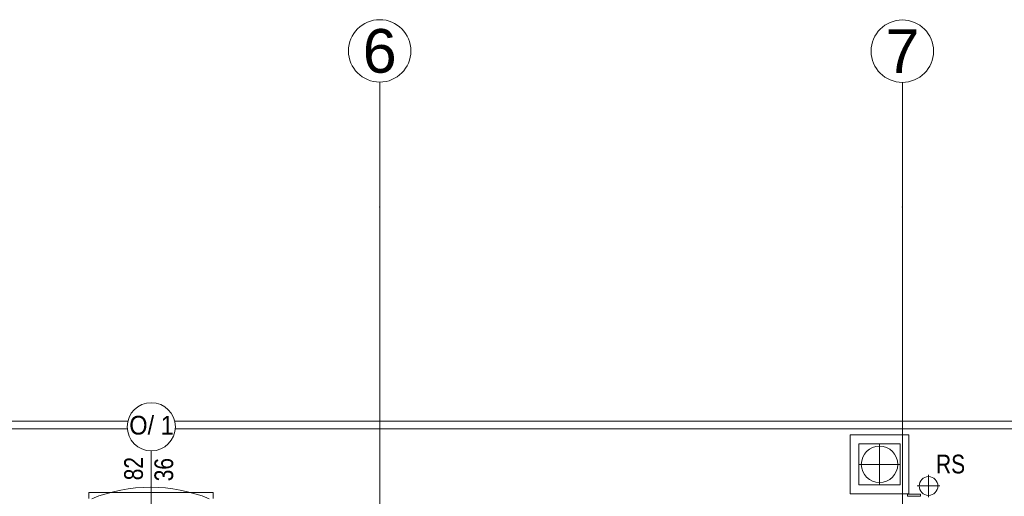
# Model space of a CAD drawing. Header units: millimetres. Extents: x -573548 to 674770, y -184010 to -47794.
# Tile 176 of 181: x 110509 to 118393, y -92859 to -89040. Entities that reach past the tile are written whole.
import ezdxf
from ezdxf.enums import TextEntityAlignment as Align

# ---------------------------------------------------------------- set-up
doc = ezdxf.new("R2010")
doc.units = ezdxf.units.MM
for name, color, linetype, lineweight in [('A.02 RZUT PIWNICY_is$0$detalokna_Nr_pióra__2', 8, 'Continuous', 9), ('A.02 RZUT PIWNICY_is$0$Nowe_A-OKNA-OPIS_Nr_pióra__59', 8, 'Continuous', 9), ('A.02 RZUT PIWNICY_is$0$opaska_Nr_pióra__1', 8, 'Continuous', 9), ('A.02 RZUT PIWNICY_is$0$opisy inne_Nr_pióra__1', 8, 'Continuous', 9), ('A.02 RZUT PIWNICY_is$0$OSIE_Nr_pióra__1', 8, 'Continuous', 9), ('A.02 RZUT PIWNICY_is$0$RURY SPUSTOWE_Nr_pióra__3', 8, 'Continuous', 9), ('A.02 RZUT PIWNICY_is$0$strop_Nr_pióra__1', 8, 'Continuous', 9), ('A.02 RZUT PIWNICY_is$0$Structural - Grid', 8, 'Continuous', 9), ('A.02 RZUT PIWNICY_is$0$Structural - Grid_Nr_pióra__17', 8, 'Continuous', 9), ('A.02 RZUT PIWNICY_is$0$UZOIM#3_Nr_pióra__2', 8, 'Continuous', 9)]:
    doc.layers.add(name, color=color, linetype=linetype, lineweight=lineweight)
doc.styles.add('A.02 RZUT PIWNICY_is$0$STYL_AUTOMATYCZNY_1', font='arial.ttf')
doc.styles.add('A.02 RZUT PIWNICY_is$0$STYL_AUTOMATYCZNY_4', font='arial.ttf', dxfattribs={"width": 0.8})
doc.styles.add('A.02 RZUT PIWNICY_is$0$STYL_AUTOMATYCZNY_6', font='arial.ttf', dxfattribs={"width": 0.9})

# ---------------------------------------------------------------- blocks, each defined once
blk = doc.blocks.new('A.02 RZUT PIWNICY_is$0$Standardowy znacznik osi')
at = {"layer": 'A.02 RZUT PIWNICY_is$0$Structural - Grid_Nr_pióra__17'}
for p, q in [((1000, 0), (17855.4, 0)), ((17855.4, 0), (18855.4, 0))]:
    blk.add_line(p, q, dxfattribs=at)
blk.add_circle((19105.4, 0), 250, dxfattribs=at)
blk.add_point((17855.4, 0), dxfattribs=at)
blk.add_point((17855.4, 0), dxfattribs=at)
at = {"layer": 'A.02 RZUT PIWNICY_is$0$Structural - Grid_Nr_pióra__17', "style": 'A.02 RZUT PIWNICY_is$0$STYL_AUTOMATYCZNY_1'}
for tag, p in [('AC_MarkerText_1_0', (5, -80)), ('AC_MarkerText_1_1', (19360.4, -80))]:
    blk.add_attdef(tag, text='', height=350, rotation=270, dxfattribs=at).set_placement(p, align=Align.TOP_CENTER)
blk = doc.blocks.new('A.02 RZUT PIWNICY_is$0$Standardowy znacznik osi_2')
at = {"layer": 'A.02 RZUT PIWNICY_is$0$Structural - Grid_Nr_pióra__17'}
for p, q in [((1000, 0), (17853.1, 0)), ((17853.1, 0), (18853.1, 0))]:
    blk.add_line(p, q, dxfattribs=at)
blk.add_circle((19103.1, 0), 250, dxfattribs=at)
blk.add_point((17853.1, 0), dxfattribs=at)
blk.add_point((17853.1, 0), dxfattribs=at)
at = {"layer": 'A.02 RZUT PIWNICY_is$0$Structural - Grid_Nr_pióra__17', "style": 'A.02 RZUT PIWNICY_is$0$STYL_AUTOMATYCZNY_1'}
for tag, p in [('AC_MarkerText_1_0', (5, -80)), ('AC_MarkerText_1_1', (19358.1, -80))]:
    blk.add_attdef(tag, text='', height=350, rotation=270, dxfattribs=at).set_placement(p, align=Align.TOP_CENTER)
blk = doc.blocks.new('A.02 RZUT PIWNICY_is')
at = {"layer": 'A.02 RZUT PIWNICY_is$0$detalokna_Nr_pióra__2'}
blk.add_lwpolyline([(111634.3, -92877.8), (111634.3, -92827.8), (112629.7, -92827.8), (112629.7, -92877.8)], dxfattribs=at)
at = {"layer": 'A.02 RZUT PIWNICY_is$0$Nowe_A-OKNA-OPIS_Nr_pióra__59'}
blk.add_line((112132.3, -93404.8), (112132.3, -92494.7), dxfattribs=at)
blk.add_circle((112133.3, -92301.7), 193, dxfattribs=at)
at = {"layer": 'A.02 RZUT PIWNICY_is$0$opaska_Nr_pióra__1'}
for points in [[(111945.4, -92257.8), (109301.2, -92257.8)], [(119183.2, -98297.5), (119183.2, -92257.8), (112321.2, -92257.8)], [(111941, -92317.8), (109305.6, -92317.8)], [(119123.2, -98297.5), (119123.2, -92317.8), (112325.6, -92317.8)]]:
    blk.add_lwpolyline(points, dxfattribs=at)
for points in [[(118199.6, -92367.3), (117728.5, -92367.3), (117728.5, -92838.3), (118199.6, -92838.3)], [(118129.1, -92437.8), (117799.1, -92437.8), (117799.1, -92767.8), (118129.1, -92767.8)]]:
    blk.add_lwpolyline(points, close=True, dxfattribs=at)
blk.add_circle((117964.1, -92602.8), 145.8, dxfattribs=at)
at = {"layer": 'A.02 RZUT PIWNICY_is$0$OSIE_Nr_pióra__1'}
for p, q in [((117964.1, -92437.8), (117964.1, -92767.8)), ((118129.1, -92602.8), (117799.1, -92602.8)), ((118356.4, -92866.2), (118356.4, -92686.2)), ((118266.4, -92776.2), (118446.4, -92776.2))]:
    blk.add_line(p, q, dxfattribs=at)
at = {"layer": 'A.02 RZUT PIWNICY_is$0$RURY SPUSTOWE_Nr_pióra__3'}
blk.add_circle((118356.4, -92776.2), 75, dxfattribs=at)
at = {"layer": 'A.02 RZUT PIWNICY_is$0$strop_Nr_pióra__1'}
blk.add_arc((112127.3, -94039.8), 1253.4, 67.97775, 112.02225, dxfattribs=at)
at = {"layer": 'A.02 RZUT PIWNICY_is$0$UZOIM#3_Nr_pióra__2'}
blk.add_lwpolyline([(118187.8, -92842.8), (118293.2, -92842.8), (118293.2, -92856.5), (118187.8, -92856.5)], close=True, dxfattribs=at)
at = {"layer": 'A.02 RZUT PIWNICY_is$0$Structural - Grid'}
ref = blk.add_blockref('A.02 RZUT PIWNICY_is$0$Standardowy znacznik osi', (113962.3, -108395.1), dxfattribs=dict(at, zscale=1000, rotation=90))
ref.add_attrib('AC_MarkerText_1_1', '6', dxfattribs={"layer": 'A.02 RZUT PIWNICY_is$0$Structural - Grid_Nr_pióra__17', "color": 20, "lineweight": 15, "true_color": 0xf73328, "height": 350, "style": 'A.02 RZUT PIWNICY_is$0$STYL_AUTOMATYCZNY_1'}).set_placement((113962.3, -89114.7), align=Align.TOP_CENTER)
ref = blk.add_blockref('A.02 RZUT PIWNICY_is$0$Standardowy znacznik osi_2', (118146.9, -108395.1), dxfattribs=dict(at, zscale=1000, rotation=90))
ref.add_attrib('AC_MarkerText_1_1', '7', dxfattribs={"layer": 'A.02 RZUT PIWNICY_is$0$Structural - Grid_Nr_pióra__17', "color": 20, "lineweight": 15, "true_color": 0xf73328, "height": 350, "style": 'A.02 RZUT PIWNICY_is$0$STYL_AUTOMATYCZNY_1'}).set_placement((118146.9, -89116.9), align=Align.TOP_CENTER)
at = {"layer": 'A.02 RZUT PIWNICY_is$0$Nowe_A-OKNA-OPIS_Nr_pióra__59', "insert": (112135.2, -92290.2), "char_height": 150, "attachment_point": 5, "style": 'A.02 RZUT PIWNICY_is$0$STYL_AUTOMATYCZNY_6'}
blk.add_mtext('\\A1;{\\pqc;\\fArial|b0|i0|c238|p0;\\W0.900000;O/ 1}', dxfattribs=at)
at = {"layer": 'A.02 RZUT PIWNICY_is$0$Nowe_A-OKNA-OPIS_Nr_pióra__59', "char_height": 150, "attachment_point": 5, "rotation": 90, "style": 'A.02 RZUT PIWNICY_is$0$STYL_AUTOMATYCZNY_4'}
for s, insert in [('\\A1;{\\pqc;\\fArial|b0|i0|c238|p0;\\W0.800000;82}', (111992.3, -92637.2)), ('\\A1;{\\pqc;\\fArial|b0|i0|c238|p0;\\W0.800000;36}', (112234.4, -92645.3))]:
    blk.add_mtext(s, dxfattribs=dict(at, insert=insert))
at = {"layer": 'A.02 RZUT PIWNICY_is$0$opisy inne_Nr_pióra__1', "insert": (118533, -92601.6), "char_height": 150, "attachment_point": 5, "style": 'A.02 RZUT PIWNICY_is$0$STYL_AUTOMATYCZNY_4'}
blk.add_mtext('\\A1;{\\pqc;\\fArial|b0|i0|c238|p0;\\W0.800000;RS}', dxfattribs=at)

msp = doc.modelspace()

# ---------------------------------------------------------------- block references
at = {"ltscale": 10}
msp.add_blockref('A.02 RZUT PIWNICY_is', (-570.227, 0), dxfattribs=at)

doc.saveas('drawing.dxf')
